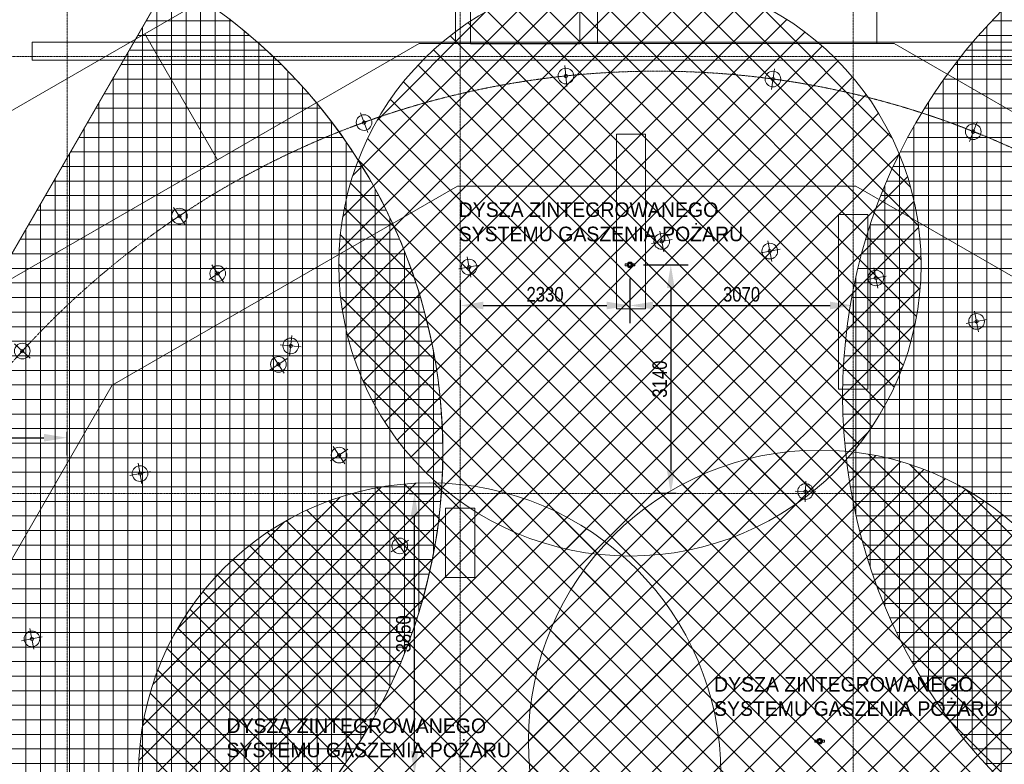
# Model space of a CAD drawing. Header units: centimetres. Extents: x -1589 to 108054, y -205274 to 31709.
# Tile 6 of 256: x 34624 to 48150, y -170280 to -160053. Entities that reach past the tile are written whole.
import ezdxf

# ---------------------------------------------------------------- set-up
doc = ezdxf.new("R2010")
doc.units = ezdxf.units.CM
doc.header["$LTSCALE"] = 0.01
doc.header["$MEASUREMENT"] = 0
doc.linetypes.add('Kropki i Kreski', pattern=[72, 36, -18, 0, -18])
for name, color, linetype in [('2_stropy.K_IR', 7, 'Continuous'), ('2_ściany wewnętrzne.ISTN', 7, 'Continuous'), ('2_ściany zewnętrzne.ISTN', 7, 'Continuous'), ('3_oświetlenie.K_IR', 7, 'Continuous'), ('4_osie.ISTN', 7, 'Continuous'), ('_WOD-KAN', 7, 'Continuous')]:
    doc.layers.add(name, color=color, linetype=linetype)
for name, color, linetype, lineweight in [('A-ANNO-DIMS', 7, 'Continuous', 30), ('A-DETL-GENF', 7, 'Continuous', 18), ('A-DETL-THIN', 7, 'Continuous', 18), ('F-SPRN', 7, 'Continuous', 18), ('P-PIPE', 7, 'Continuous', 9)]:
    doc.layers.add(name, color=color, linetype=linetype, lineweight=lineweight)
doc.styles.add('Arial Narrow', font='ARIALN.TTF', dxfattribs={"height": 200})
doc.styles.add('GENERATED_STYLE_1', font='txt')
doc.dimstyles.new('Przekątna', dxfattribs={"dimscale": 304.8, "dimtxt": 204.686195, "dimasz": 1.041667, "dimexe": 0.787402, "dimexo": 0.492126, "dimgap": 0.164042, "dimtad": 1, "dimdec": 0, "dimrnd": 10, "dimzin": 0, "dimdsep": 46, "dimtxsty": 'Arial Narrow', "dimsah": 1, "dimcen": 0.09, "dimazin": 0, "dimtfac": 1, "dimtdec": 4, "dimtix": 1, "dimtmove": 0, "dimatfit": 3, "dimfxl": 1, "dimtvp": 1, "dimtolj": 1, "dimtzin": 0, "dimarcsym": 2})
pattern_1 = [(45, (-62690.67, -200869.6), (-212.132, 212.132), []), (135, (-62690.67, -200869.6), (-212.132, -212.132), [])]

# ---------------------------------------------------------------- blocks, each defined once
blk = doc.blocks.new('VF Grate Nozzle Assembly1 - 20_ Grate Nozzle 90 Degree 2-1656473-Poziom płyty DIFFS_ RMS')
at = {"layer": 'F-SPRN', "color": 30, "true_color": 0xff8000}
blk.add_line((0, -7500), (0, 7500), dxfattribs=at)
blk.add_arc((0, 0), 7500, 270, 90, dxfattribs=at)
blk = doc.blocks.new('dysza DIFFS - dysza DIFFS-V2-Poziom płyty DIFFS_ RMS')
at = {"layer": 'F-SPRN', "color": 30, "true_color": 0xff8000}
for p, q in [((-27, 3), (-27, 0)), ((-27, 0), (-27, -3)), ((-19, 19), (-22, 16)), ((-17, 21), (-19, 19)), ((0, 27), (-3, 27)), ((3, 27), (0, 27)), ((19, 19), (17, 21)), ((22, 16), (19, 19)), ((27, 0), (27, 3)), ((27, -3), (27, 0)), ((-22, -16), (-19, -19)), ((-19, -19), (-17, -21)), ((-3, -27), (0, -27)), ((0, -27), (3, -27)), ((17, -21), (19, -19)), ((19, -19), (22, -16))]:
    blk.add_line(p, q, dxfattribs=at)
for centre, radius, start, end in [((0, 0), 37.5, 0, 180), ((0, 0), 37.5, 180, 0), ((0, 0), 33.8, 360, 180), ((0, 0), 33.8, 180, 360), ((0, 0), 26.9, 360, 180), ((-24, 3), 2.7, 105, 180), ((0, 0), 26.9, 180, 360), ((-20, 14), 2.7, 136, 196), ((0, 0), 20, 0, 180), ((0, 0), 20, 360, 180), ((0, 0), 20, 180, 0), ((0, 0), 20, 180, 360), ((-15, 19), 2.7, 61, 136), ((-15, 0), 1.01, 90, 270), ((-15, 0), 1.01, 270, 90), ((-11, 9), 1.01, 230, 50), ((-11, 9), 1.01, 50, 230), ((-3, 24), 2.7, 90, 150), ((0, 15), 1.01, 0, 180), ((0, 15), 1.01, 180, 360), ((3, 24), 2.7, 30, 90), ((11, 9), 1.01, 130, 310), ((11, 9), 1.01, 310, 130), ((15, 19), 2.7, 44, 119), ((15, 0), 1.01, 90, 270), ((15, 0), 1.01, 270, 90), ((20, 14), 2.7, 348.4907, 44), ((24, 3), 2.7, 360, 75), ((-24, -3), 2.7, 180, 255), ((-20, -14), 2.7, 164, 224), ((-15, -19), 2.7, 224, 299), ((-11, -9), 1.01, 310, 130), ((-11, -9), 1.01, 130, 310), ((-3, -24), 2.7, 210, 270), ((0, -15), 1.01, 0, 180), ((0, -15), 1.01, 180, 360), ((3, -24), 2.7, 270, 330), ((11, -9), 1.01, 50, 230), ((11, -9), 1.01, 230, 50), ((15, -19), 2.7, 241, 316), ((20, -14), 2.7, 316, 11.5093), ((24, -3), 2.7, 285, 360)]:
    blk.add_arc(centre, radius, start, end, dxfattribs=at)
blk = doc.blocks.new('Victaulic-EU-FP-FireLock EZ Rigid Coupling Style 009N1 - Standard-V3-Poziom płyty DIFFS_ RMS')
at = {"layer": 'P-PIPE', "color": 30, "lineweight": 13, "true_color": 0xff8000}
for p, q in [((108239, 30919), (108239, 30893)), ((108256, 30919), (108239, 30919)), ((108239, 30893), (108256, 30893)), ((108256, 30919), (108268, 30919)), ((108268, 30893), (108256, 30893)), ((108340, 30919), (108352, 30919)), ((108352, 30893), (108340, 30893)), ((108361, 30919), (108352, 30919)), ((108352, 30893), (108369, 30893)), ((108364, 30919), (108361, 30919)), ((108369, 30919), (108364, 30919)), ((108369, 30893), (108369, 30919))]:
    blk.add_line(p, q, dxfattribs=at)
for start, end in [(15, 180), (166.6488, 180), (180, 0), (180, 193.3512), (196.4823, 199.4712), (160.5288, 162.218), (16.4823, 19.4712), (340.5288, 343.5177), (0, 15), (0, 13.3512), (346.6488, 0)]:
    blk.add_arc((108304, 30906), 38.1, start, end, dxfattribs=at)
blk = doc.blocks.new('dysza DIFFS - dysza DIFFS-123941-Poziom płyty DIFFS_ RMS')
at = {"layer": 'F-SPRN', "color": 30, "true_color": 0xff8000}
for p, q in [((-27, 3), (-27, 0)), ((-27, 0), (-27, -3)), ((-19, 19), (-22, 16)), ((-17, 21), (-19, 19)), ((0, 27), (-3, 27)), ((3, 27), (0, 27)), ((19, 19), (17, 21)), ((22, 16), (19, 19)), ((27, 0), (27, 3)), ((27, -3), (27, 0)), ((-22, -16), (-19, -19)), ((-19, -19), (-17, -21)), ((-3, -27), (0, -27)), ((0, -27), (3, -27)), ((17, -21), (19, -19)), ((19, -19), (22, -16))]:
    blk.add_line(p, q, dxfattribs=at)
for centre, radius, start, end in [((0, 0), 37.5, 0, 180), ((0, 0), 37.5, 180, 0), ((0, 0), 33.8, 360, 180), ((0, 0), 33.8, 180, 360), ((0, 0), 26.9, 360, 180), ((-24, 3), 2.7, 105, 180), ((0, 0), 26.9, 180, 360), ((-20, 14), 2.7, 136, 196), ((0, 0), 20, 0, 180), ((0, 0), 20, 360, 180), ((0, 0), 20, 180, 0), ((0, 0), 20, 180, 360), ((-15, 19), 2.7, 61, 136), ((-15, 0), 1.01, 90, 270), ((-15, 0), 1.01, 270, 90), ((-11, 9), 1.01, 230, 50), ((-11, 9), 1.01, 50, 230), ((-3, 24), 2.7, 90, 150), ((0, 15), 1.01, 0, 180), ((0, 15), 1.01, 180, 360), ((3, 24), 2.7, 30, 90), ((11, 9), 1.01, 130, 310), ((11, 9), 1.01, 310, 130), ((15, 19), 2.7, 44, 119), ((15, 0), 1.01, 90, 270), ((15, 0), 1.01, 270, 90), ((20, 14), 2.7, 344, 44), ((24, 3), 2.7, 360, 75), ((-24, -3), 2.7, 180, 255), ((-20, -14), 2.7, 164, 224), ((-15, -19), 2.7, 224, 299), ((-11, -9), 1.01, 310, 130), ((-11, -9), 1.01, 130, 310), ((-3, -24), 2.7, 210, 270), ((0, -15), 1.01, 0, 180), ((0, -15), 1.01, 180, 360), ((3, -24), 2.7, 270, 330), ((11, -9), 1.01, 50, 230), ((11, -9), 1.01, 230, 50), ((15, -19), 2.7, 241, 316), ((20, -14), 2.7, 316, 16), ((24, -3), 2.7, 285, 360)]:
    blk.add_arc(centre, radius, start, end, dxfattribs=at)
blk = doc.blocks.new('Victaulic-EU-FP-FireLock EZ Rigid Coupling Style 009N1 - Standard-V5-Poziom płyty DIFFS_ RMS')
at = {"layer": 'P-PIPE', "color": 30, "lineweight": 13, "true_color": 0xff8000}
for p, q in [((105633, 37462), (105633, 37437)), ((105650, 37462), (105633, 37462)), ((105633, 37437), (105650, 37437)), ((105650, 37462), (105663, 37462)), ((105663, 37437), (105650, 37437)), ((105734, 37462), (105747, 37462)), ((105747, 37437), (105734, 37437)), ((105764, 37462), (105747, 37462)), ((105747, 37437), (105764, 37437)), ((105764, 37437), (105764, 37462))]:
    blk.add_line(p, q, dxfattribs=at)
for start, end in [(0, 180), (166.6488, 180), (180, 0), (180, 193.3512), (160.5288, 163.5177), (196.4823, 199.4712), (16.4823, 19.4712), (340.5288, 343.5177), (0, 13.3512), (346.6488, 0)]:
    blk.add_arc((105698, 37450), 38.1, start, end, dxfattribs=at)
blk = doc.blocks.new('*D687')
at = {"layer": 'A-ANNO-DIMS', "color": 0, "lineweight": -2}
for p, q in [((39973, -166561), (40288, -166561)), ((40048, -170098), (40048, -166878)), ((40070, -170416), (39808, -170416))]:
    blk.add_line(p, q, dxfattribs=at)
at = {"layer": 'A-ANNO-DIMS', "color": 0}
for points in [[(40101, -166878), (39995, -166878), (40048, -166561)], [(39995, -170098), (40101, -170098), (40048, -170416)]]:
    blk.add_solid(points, dxfattribs=at)
at = {"layer": 'Defpoints', "color": 0}
for p in [(39823, -166561), (40048, -166561), (40220, -170416)]:
    blk.add_point(p, dxfattribs=at)
at = {"layer": 'A-ANNO-DIMS', "color": 0, "lineweight": 5, "insert": (39896, -168488), "char_height": 200, "attachment_point": 5, "rotation": 89.9999, "style": 'Arial Narrow'}
blk.add_mtext('\\A1;3850', dxfattribs=at)
blk = doc.blocks.new('*D697')
at = {"layer": 'A-ANNO-DIMS', "color": 0, "lineweight": -2}
for p, q in [((32937, -165844), (32937, -165555)), ((33255, -165795), (34957, -165795)), ((35274, -165720), (35274, -166035))]:
    blk.add_line(p, q, dxfattribs=at)
at = {"layer": 'A-ANNO-DIMS', "color": 0}
for points in [[(33255, -165742), (33255, -165847), (32937, -165795)], [(34957, -165847), (34957, -165742), (35274, -165795)]]:
    blk.add_solid(points, dxfattribs=at)
at = {"layer": 'Defpoints', "color": 0}
for p in [(35274, -165570), (35274, -165795), (32937, -165994)]:
    blk.add_point(p, dxfattribs=at)
at = {"layer": 'A-ANNO-DIMS', "color": 0, "lineweight": 5, "insert": (34106, -165642), "char_height": 200, "attachment_point": 5, "style": 'Arial Narrow'}
blk.add_mtext('\\A1;2340', dxfattribs=at)
blk = doc.blocks.new('*D705')
at = {"layer": 'A-ANNO-DIMS', "color": 0, "lineweight": -2}
for p, q in [((43195, -163420), (43809, -163420)), ((43569, -163737), (43569, -166243)), ((43644, -166561), (43329, -166561))]:
    blk.add_line(p, q, dxfattribs=at)
at = {"layer": 'A-ANNO-DIMS', "color": 0}
for points in [[(43622, -163737), (43516, -163737), (43569, -163420)], [(43516, -166243), (43622, -166243), (43569, -166561)]]:
    blk.add_solid(points, dxfattribs=at)
at = {"layer": 'Defpoints', "color": 0}
for p in [(43045, -163420), (43569, -166561), (43794, -166561)]:
    blk.add_point(p, dxfattribs=at)
at = {"layer": 'A-ANNO-DIMS', "color": 0, "lineweight": 5, "insert": (43417, -164990), "char_height": 200, "attachment_point": 5, "rotation": 90, "style": 'Arial Narrow'}
blk.add_mtext('\\A1;3140', dxfattribs=at)
blk = doc.blocks.new('*D706')
at = {"layer": 'A-ANNO-DIMS', "color": 0, "lineweight": -2}
for p, q in [((43008, -163607), (43008, -164219)), ((40674, -163904), (40674, -164219)), ((40992, -163979), (42690, -163979))]:
    blk.add_line(p, q, dxfattribs=at)
at = {"layer": 'A-ANNO-DIMS', "color": 0}
for points in [[(40992, -163926), (40992, -164031), (40674, -163979)], [(42690, -164031), (42690, -163926), (43008, -163979)]]:
    blk.add_solid(points, dxfattribs=at)
at = {"layer": 'Defpoints', "color": 0}
for p in [(43008, -163457), (40674, -163754), (43008, -163979)]:
    blk.add_point(p, dxfattribs=at)
at = {"layer": 'A-ANNO-DIMS', "color": 0, "lineweight": 5, "insert": (41841, -163826), "char_height": 200, "attachment_point": 5, "rotation": 359.9999, "style": 'Arial Narrow'}
blk.add_mtext('\\A1;2330', dxfattribs=at)
blk = doc.blocks.new('*D707')
at = {"layer": 'A-ANNO-DIMS', "color": 0, "lineweight": -2}
for p, q in [((43008, -163607), (43008, -164219)), ((46074, -163904), (46074, -164219)), ((43325, -163979), (45757, -163979))]:
    blk.add_line(p, q, dxfattribs=at)
at = {"layer": 'A-ANNO-DIMS', "color": 0}
for points in [[(43325, -163926), (43325, -164031), (43008, -163979)], [(45757, -164031), (45757, -163926), (46074, -163979)]]:
    blk.add_solid(points, dxfattribs=at)
at = {"layer": 'Defpoints', "color": 0}
for p in [(43008, -163457), (46074, -163754), (46074, -163979)]:
    blk.add_point(p, dxfattribs=at)
at = {"layer": 'A-ANNO-DIMS', "color": 0, "lineweight": 5, "insert": (44541, -163826), "char_height": 200, "attachment_point": 5, "rotation": 359.9999, "style": 'Arial Narrow'}
blk.add_mtext('\\A1;3070', dxfattribs=at)

msp = doc.modelspace()

# ---------------------------------------------------------------- hatches: boundary and pattern name
at = {"layer": 'A-DETL-GENF', "true_color": 0x34cb9d}
h = msp.add_hatch(dxfattribs=at)
h.set_pattern_fill('FP_7', color=113, style=0, pattern_type=2)
h.set_pattern_definition([(0, (-62690.67, -200869.6), (0, 200), []), (90, (-62690.67, -200869.6), (-200, 1e-14), [])])
h.paths.add_polyline_path([(42656.57172, -186389.12222), (42804.12359, -186121.07182), (42940.61927, -185847.22605), (43065.83158, -185568.04072), (43179.55211, -185283.98049), (43281.59159, -184995.51815), (43371.78018, -184703.13383), (43449.96777, -184407.31417), (43516.02423, -184108.55152), (43569.83961, -183807.34316), (43611.32434, -183504.19041), (43640.40938, -183199.59783), (43657.04631, -182894.07241), (43661.20744, -182588.12264), (43652.88586, -182282.25776), (43632.0954, -181976.98685), (43598.87068, -181672.818), (43553.26698, -181370.25746), (43495.36023, -181069.80883), (43425.24679, -180771.97216), (43343.04336, -180477.24319), (43248.88676, -180186.11244), (43142.93371, -179899.0645), (43025.36055, -179616.5771), (42896.36297, -179339.12044), (42756.15569, -179067.15631), (42604.97205, -178801.13736), (42443.06368, -178541.50636), (42270.70008, -178288.69544), (42088.16812, -178043.12537), (41895.77161, -177805.20489), (41693.83076, -177575.32999), (41482.68171, -177353.88327), (41262.67587, -177141.23331), (41034.17943, -176937.73405), (40797.57269, -176743.72419), (40553.24948, -176559.52663), (40301.61643, -176385.44796), (40043.09237, -176221.77792), (39778.10758, -176068.78891), (39507.10311, -175926.73558), (39230.53001, -175795.85435), (38948.84862, -175676.36307), (38662.52776, -175568.46061), (38372.04399, -175472.32658), (38077.88079, -175388.12097), (37780.52776, -175315.98393), (37480.47982, -175256.03554), (37178.23638, -175208.37557), (36874.30048, -175173.08334), (36569.17799, -175150.2176), (36263.37677, -175139.8164), (35957.40578, -175141.89706), (35651.77429, -175156.45611), (35346.99099, -175183.46932), (35043.56316, -175222.89173), (34741.99583, -175274.65773), (34442.79092, -175338.68115), (34146.44644, -175414.85543), (33853.45562, -175503.0538), (33564.30611, -175603.12945), (33279.47918, -175714.91581), (32999.44888, -175838.22684), (32724.68131, -175972.85728), (32455.63379, -176118.58307), (32192.75412, -176275.16165), (31936.47983, -176442.33241), (31687.23748, -176619.81712), (31445.4419, -176807.32037), (31211.49553, -177004.53009), (30985.78776, -177211.11802), (30768.69425, -177426.74033), (30560.57633, -177651.03814), (30361.7804, -177883.63813), (30172.63734, -178124.15315), (29993.46194, -178372.18289), (29824.55244, -178627.31453), (29666.18997, -178889.12343), (42556.69319, -186331.45734)])
h.paths.add_polyline_path([(32988.24627, -173493.71959), (33294.11115, -173485.39801), (33599.38207, -173464.60757), (33903.55092, -173431.38286), (34206.11146, -173385.77918), (34506.56009, -173327.87244), (34804.39676, -173257.75901), (35099.12574, -173175.5556), (35390.25649, -173081.39901), (35677.30444, -172975.44597), (35959.79184, -172857.87283), (36237.24851, -172728.87526), (36509.21265, -172588.66799), (36775.2316, -172437.48436), (37034.86261, -172275.57601), (37287.67354, -172103.21242), (37533.24361, -171920.68047), (37771.1641, -171728.28396), (38001.03901, -171526.34313), (38222.48574, -171315.19409), (38451.45718, -171076.86191), (38638.63498, -170866.69182), (38832.64486, -170630.0851), (39016.84242, -170385.76189), (39190.9211, -170134.12885), (39354.59116, -169875.6048), (39507.58017, -169610.62002), (39649.63352, -169339.61555), (39780.51476, -169063.04246), (39900.00605, -168781.36107), (40007.90852, -168495.04022), (40104.04257, -168204.55645), (40188.2482, -167910.39325), (40260.38524, -167613.04023), (40320.33365, -167312.9923), (40367.99364, -167010.74885), (40403.28588, -166706.81295), (40426.15163, -166401.69047), (40436.55284, -166095.88924), (40434.4722, -165789.91826), (40419.91316, -165484.28677), (40392.89996, -165179.50346), (40353.47757, -164876.07563), (40301.71158, -164574.5083), (40231.15021, -164249.86842), (40161.5139, -163978.95891), (40073.31555, -163685.96808), (39973.23992, -163396.81857), (39861.45356, -163111.99163), (39738.14255, -162831.96133), (39603.51212, -162557.19375), (39457.78635, -162288.14622), (39301.20778, -162025.26655), (39134.03703, -161768.99225), (38956.55233, -161519.74989), (38769.04908, -161277.9543), (38571.83938, -161044.00792), (38365.25146, -160818.30014), (38149.62916, -160601.20662), (37925.33135, -160393.0887), (37692.73138, -160194.29276), (37452.21637, -160005.14968), (37204.18664, -159825.97428), (36949.055, -159657.06477), (36687.24611, -159498.70228), (29187.24674, -172489.0837), (29455.29713, -172636.63558), (29729.14289, -172773.13127), (30008.32822, -172898.34359), (30292.38845, -173012.06414), (30580.85078, -173114.10363), (30873.2351, -173204.29223), (31169.05476, -173282.47984), (31467.8174, -173348.53631), (31769.02576, -173402.3517), (32072.17851, -173443.83644), (32376.77108, -173472.92149), (32682.29651, -173489.55844)])
h.paths.add_polyline_path([(53378.31836, -172719.47056), (53684.26812, -172715.30947), (53989.79355, -172698.67258), (54294.38612, -172669.58758), (54597.53888, -172628.10289), (54898.74725, -172574.28755), (55197.50991, -172508.23113), (55493.32958, -172430.04358), (55785.71392, -172339.85503), (56074.17626, -172237.81559), (56358.23651, -172124.09509), (56637.42186, -171998.88282), (56911.26764, -171862.38718), (57179.31807, -171714.83534), (49679.32097, -158724.45261), (49417.51204, -158882.81505), (49162.38038, -159051.72452), (48914.35062, -159230.89988), (48673.83557, -159420.04291), (48441.23556, -159618.83881), (48216.93773, -159826.9567), (48001.31539, -160044.05018), (47794.72742, -160269.75792), (47597.51768, -160503.70427), (47410.0144, -160745.49983), (47232.52965, -160994.74216), (47065.35885, -161251.01642), (46908.78024, -161513.89607), (46763.05442, -161782.94357), (46628.42394, -162057.71113), (46505.11288, -162337.7414), (46393.32648, -162622.56832), (46293.25079, -162911.71782), (46205.05239, -163204.70863), (46128.87806, -163501.0531), (46064.8546, -163800.258), (46013.08857, -164101.82532), (45973.66612, -164405.25315), (45946.65287, -164710.03644), (45932.09378, -165015.66793), (45930.01308, -165321.63892), (45940.41424, -165627.44014), (45963.27994, -165932.56263), (45998.57213, -166236.49854), (46046.23206, -166538.74199), (46106.18041, -166838.78994), (46178.31741, -167136.14297), (46262.52298, -167430.30618), (46358.65698, -167720.78997), (46466.5594, -168007.11084), (46586.05064, -168288.79225), (46716.93183, -168565.36536), (46858.98513, -168836.36985), (47011.9741, -169101.35466), (47175.64411, -169359.87874), (47349.72275, -169611.51181), (47533.92027, -169855.83506), (47727.93011, -170092.44181), (47931.42934, -170320.93828), (48144.07927, -170540.94415), (48365.52596, -170752.09323), (48595.40083, -170954.03411), (48833.32129, -171146.43065), (49078.89133, -171328.96264), (49331.70223, -171501.32628), (49591.33321, -171663.23467), (49857.35214, -171814.41835), (50129.31625, -171954.62567), (50406.7729, -172083.62328), (50689.26028, -172201.19648), (50976.30821, -172307.14957), (51267.43894, -172401.3062), (51562.16791, -172483.50967), (51860.00456, -172553.62315), (52160.45319, -172611.52995), (52463.01372, -172657.13368), (52767.18257, -172690.35844), (53072.45348, -172711.14894)])
at = {"layer": 'A-DETL-GENF', "true_color": 0x0080ff}
h = msp.add_hatch(dxfattribs=at)
h.set_pattern_fill('FP_8', color=150, style=0, pattern_type=2)
h.set_pattern_definition(pattern_1)
h.paths.add_polyline_path([(43007.82295, -167419.79744), (43232.10474, -167413.5047), (43455.68086, -167394.64628), (43677.84784, -167363.28152), (43897.90669, -167319.50909), (44115.165, -167263.46673), (44328.9392, -167195.33076), (44538.55668, -167115.31557), (44743.35791, -167023.67291), (44942.6985, -166920.69113), (45135.95126, -166806.69424), (45322.50814, -166682.04092), (45501.78216, -166547.12337), (45673.20926, -166402.3661), (45836.25008, -166248.22457), (45990.39161, -166085.18375), (46135.14888, -165913.75665), (46270.06643, -165734.48263), (46394.71975, -165547.92575), (46508.71664, -165354.67299), (46611.69842, -165155.3324), (46703.34108, -164950.53117), (46783.35627, -164740.91369), (46851.49224, -164527.13949), (46907.5346, -164309.88118), (46951.30702, -164089.82234), (46982.67179, -163867.65535), (47001.53021, -163644.07923), (47007.82295, -163419.79744), (47001.53021, -163195.51565), (46982.67179, -162971.93954), (46951.30702, -162749.77255), (46907.5346, -162529.71371), (46851.49224, -162312.4554), (46783.35627, -162098.68119), (46703.34108, -161889.06371), (46611.69842, -161684.26249), (46508.71664, -161484.92189), (46394.71975, -161291.66914), (46270.06643, -161105.11226), (46135.14888, -160925.83824), (45990.39161, -160754.41113), (45836.25008, -160591.37032), (45673.20926, -160437.22878), (45501.78216, -160292.47151), (45322.50814, -160157.55397), (45135.95126, -160032.90065), (44942.6985, -159918.90376), (44743.35791, -159815.92197), (44538.55668, -159724.27931), (44328.9392, -159644.26412), (44115.165, -159576.12815), (43897.90669, -159520.08579), (43677.84784, -159476.31337), (43455.68086, -159444.9486), (43232.10474, -159426.09018), (43007.82295, -159419.79744), (42783.54116, -159426.09018), (42556.69319, -159445.41051), (42337.79806, -159476.31337), (42117.73921, -159520.08579), (41900.48091, -159576.12815), (41686.7067, -159644.26412), (41477.08922, -159724.27931), (41272.28799, -159815.92197), (41072.9474, -159918.90376), (40879.69464, -160032.90065), (40693.13777, -160157.55397), (40504.07518, -160300.73721), (40342.43664, -160437.22878), (40179.39583, -160591.37032), (40017.71178, -160763.34327), (39880.49702, -160925.83824), (39745.57947, -161105.11226), (39620.92615, -161291.66914), (39506.92926, -161484.92189), (39403.94748, -161684.26249), (39312.30482, -161889.06371), (39232.28963, -162098.68119), (39164.15366, -162312.4554), (39108.1113, -162529.71371), (39064.33888, -162749.77255), (39032.97411, -162971.93954), (39014.11569, -163195.51565), (39007.82295, -163419.79744), (39014.11569, -163644.07923), (39032.97411, -163867.65535), (39064.33888, -164089.82234), (39108.1113, -164309.88118), (39164.15366, -164527.13949), (39232.28963, -164740.91369), (39312.30482, -164950.53117), (39403.94748, -165155.3324), (39506.92926, -165354.67299), (39620.92615, -165547.92575), (39745.57947, -165734.48263), (39880.49702, -165913.75665), (40025.25429, -166085.18375), (40179.39583, -166248.22457), (40342.43664, -166402.3661), (40513.86374, -166547.12337), (40693.13777, -166682.04092), (40879.69464, -166806.69424), (41072.9474, -166920.69113), (41272.28799, -167023.67291), (41477.08922, -167115.31557), (41686.7067, -167195.33076), (41900.48091, -167263.46673), (42117.73921, -167319.50909), (42337.79806, -167363.28152), (42559.96505, -167394.64628), (42783.54116, -167413.5047)])
h = msp.add_hatch(dxfattribs=at)
h.set_pattern_fill('FP_8', color=150, style=0, pattern_type=2)
h.set_pattern_definition(pattern_1)
h.paths.add_polyline_path([(45613.35646, -173963.40406), (45837.63824, -173957.11132), (46061.21436, -173938.2529), (46283.38135, -173906.88813), (46503.44019, -173863.11571), (46720.6985, -173807.07335), (46934.4727, -173738.93738), (47144.09018, -173658.92219), (47348.89141, -173567.27953), (47548.232, -173464.29775), (47741.48476, -173350.30086), (47928.04164, -173225.64754), (48107.31566, -173090.72999), (48278.74277, -172945.97272), (48441.78358, -172791.83118), (48595.92511, -172628.79037), (48740.68239, -172457.36327), (48875.59993, -172278.08924), (49000.25325, -172091.53237), (49114.25014, -171898.27961), (49217.23193, -171698.93902), (49308.87459, -171494.13779), (49388.88978, -171284.52031), (49457.02574, -171070.74611), (49513.0681, -170853.4878), (49556.84053, -170633.42895), (49588.20529, -170411.26196), (49607.06372, -170187.68585), (49613.35646, -169963.40406), (49607.06372, -169739.12227), (49588.20529, -169515.54616), (49556.84053, -169293.37917), (49513.0681, -169073.32032), (49457.02574, -168856.06201), (49388.88978, -168642.28781), (49308.87459, -168432.67033), (49217.23193, -168227.8691), (49114.25014, -168028.52851), (49000.25325, -167835.27575), (48875.59993, -167648.71887), (48740.68239, -167469.44485), (48595.92511, -167298.01775), (48441.78358, -167134.97693), (48278.74277, -166980.8354), (48107.31566, -166836.07813), (47928.04164, -166701.16058), (47737.60478, -166574.21852), (47548.232, -166462.51037), (47348.89141, -166359.52859), (47144.09018, -166267.88593), (46934.4727, -166187.87074), (46720.6985, -166119.73477), (46503.44019, -166063.69241), (46283.38135, -166019.91999), (46061.21436, -165988.55522), (45837.63824, -165969.6968), (45613.35646, -165963.40406), (45389.07467, -165969.6968), (45165.49855, -165988.55522), (44943.33156, -166019.91999), (44723.27272, -166063.69241), (44506.01441, -166119.73477), (44292.24021, -166187.87074), (44082.62273, -166267.88593), (43877.8215, -166359.52859), (43678.48091, -166462.51037), (43485.22815, -166576.50726), (43298.67127, -166701.16058), (43119.39725, -166836.07813), (42947.97014, -166980.8354), (42784.92933, -167134.97693), (42630.7878, -167298.01775), (42486.03053, -167469.44485), (42351.11298, -167648.71887), (42226.45966, -167835.27575), (42112.46277, -168028.52851), (42009.48098, -168227.8691), (41917.83833, -168432.67033), (41837.82313, -168642.28781), (41769.68717, -168856.06201), (41713.64481, -169073.32032), (41669.87238, -169293.37917), (41638.50762, -169515.54616), (41619.6492, -169739.12227), (41613.35646, -169963.40406), (41619.6492, -170187.68585), (41638.50762, -170411.26196), (41669.87238, -170633.42895), (41713.64481, -170853.4878), (41769.68717, -171070.74611), (41837.82313, -171284.52031), (41917.83833, -171494.13779), (42009.48098, -171698.93902), (42112.46277, -171898.27961), (42226.45966, -172091.53237), (42351.11298, -172278.08924), (42486.03053, -172457.36327), (42630.7878, -172628.79037), (42784.92933, -172791.83118), (42947.97014, -172945.97272), (43119.39725, -173090.72999), (43298.67127, -173225.64754), (43485.22815, -173350.30086), (43678.48091, -173464.29775), (43877.8215, -173567.27953), (44082.62273, -173658.92219), (44292.24021, -173738.93738), (44506.01441, -173807.07335), (44723.27272, -173863.11571), (44943.33156, -173906.88813), (45165.49855, -173938.2529), (45389.07467, -173957.11132)])
h = msp.add_hatch(dxfattribs=at)
h.set_pattern_fill('FP_8', color=150, style=0, pattern_type=2)
h.set_pattern_definition(pattern_1)
h.paths.add_polyline_path([(40257.77346, -174415.53609), (40482.05525, -174409.24335), (40705.63137, -174390.38493), (40927.79836, -174359.02017), (41147.8572, -174315.24774), (41365.11551, -174259.20538), (41578.88971, -174191.06942), (41788.50719, -174111.05422), (41993.30842, -174019.41157), (42192.64901, -173916.42978), (42385.90177, -173802.43289), (42572.45865, -173677.77957), (42751.73267, -173542.86202), (42923.15977, -173398.10475), (43086.20059, -173243.96322), (43240.34212, -173080.92241), (43385.09939, -172909.4953), (43520.01694, -172730.22128), (43644.67026, -172543.6644), (43758.66715, -172350.41164), (43861.64893, -172151.07105), (43953.29159, -171946.26982), (44033.30678, -171736.65234), (44101.44275, -171522.87814), (44157.48511, -171305.61983), (44201.25754, -171085.56099), (44232.6223, -170863.394), (44251.48072, -170639.81788), (44257.77346, -170415.53609), (44251.48072, -170191.25431), (44232.6223, -169967.67819), (44201.25754, -169745.5112), (44157.48511, -169525.45236), (44101.44275, -169308.19405), (44033.30678, -169094.41985), (43953.29159, -168884.80236), (43861.64893, -168680.00114), (43758.66715, -168480.66055), (43644.67026, -168287.40779), (43520.01694, -168100.85091), (43385.09939, -167921.57689), (43240.34212, -167750.14978), (43086.20059, -167587.10897), (42923.15977, -167432.96743), (42751.73267, -167288.21016), (42556.69319, -167142.75847), (42385.90177, -167028.6393), (42192.64901, -166914.64241), (41993.30842, -166811.66062), (41788.50719, -166720.01796), (41578.88971, -166640.00277), (41365.11551, -166571.86681), (41147.8572, -166515.82445), (40927.79836, -166472.05202), (40705.63137, -166440.68725), (40482.05525, -166421.82883), (40257.77346, -166415.53609), (40033.49167, -166421.82883), (39809.91556, -166440.68725), (39587.74857, -166472.05202), (39367.68973, -166515.82445), (39143.05299, -166574.21852), (38936.65721, -166640.00277), (38727.03973, -166720.01796), (38522.23851, -166811.66062), (38322.89791, -166914.64241), (38129.64516, -167028.6393), (37943.08828, -167153.29262), (37763.81425, -167288.21016), (37592.38715, -167432.96743), (37429.34634, -167587.10897), (37275.2048, -167750.14978), (37130.44753, -167921.57689), (36995.52999, -168100.85091), (36870.87667, -168287.40779), (36756.87977, -168480.66055), (36653.89799, -168680.00114), (36557.00048, -168898.56862), (36482.24014, -169094.41985), (36414.10417, -169308.19405), (36358.06181, -169525.45236), (36314.28939, -169745.5112), (36282.92462, -169967.67819), (36264.0662, -170191.25431), (36257.77346, -170415.53609), (36264.0662, -170639.81788), (36282.92462, -170863.394), (36314.28939, -171085.56099), (36358.06181, -171305.61983), (36414.10417, -171522.87814), (36482.24014, -171736.65234), (36562.25533, -171946.26982), (36653.89799, -172151.07105), (36756.87977, -172350.41164), (36870.87667, -172543.6644), (36995.52999, -172730.22128), (37130.44753, -172909.4953), (37275.2048, -173080.92241), (37429.34634, -173243.96322), (37592.38715, -173398.10475), (37769.66987, -173547.26883), (37943.08828, -173677.77957), (38129.64516, -173802.43289), (38322.89791, -173916.42978), (38522.23851, -174019.41157), (38727.03973, -174111.05422), (38936.65721, -174191.06942), (39150.43142, -174259.20538), (39367.68973, -174315.24774), (39587.74857, -174359.02017), (39809.91556, -174390.38493), (40033.49167, -174409.24335)])

# ---------------------------------------------------------------- linework, layer by layer
at = {"layer": '2_stropy.K_IR', "color": 8, "linetype": 'Continuous', "lineweight": 5, "ltscale": 10, "flags": 128}
for points in [[(37342.67536, -161977.79434), (36342.87346, -160245.91098), (38733.13041, -158866.29052), (38115.93207, -157797.11924), (39245.67857, -157144.84662), (40611.62917, -157145.73618), (40611.62917, -160378.79152), (40112.38628, -160378.82945)], [(42561.71357, -160378.92158), (42561.71357, -157144.84662), (44061.71357, -157144.84662), (44061.71357, -158378.72903), (46399.38915, -158378.72903), (46399.3885, -160378.77143)], [(46399.3885, -160378.77143), (46399.38915, -158378.72903), (47172.27422, -158378.72903), (53751.28223, -162176.81603), (57549.38645, -168755.72073), (57549.38645, -172282.63176), (57549.38645, -172357.95839), (57014.11243, -172498.78397), (55549.38661, -172502.14927), (55549.38982, -169291.64724), (52287.10558, -163641.01197), (46636.26988, -160378.76217)], [(40817.25848, -160385.37805), (42317.25848, -160385.37805), (42317.25848, -159850.6941), (40817.25848, -159850.6941)], [(31199.38603, -169379.73377), (29199.38584, -169379.73377), (29199.38589, -168755.72059), (32997.46387, -162176.83121), (36342.87346, -160245.91098), (37342.67536, -161977.79434), (34461.66673, -163641.01184), (31199.38603, -169291.64734)], [(40636.48181, -182771.72891), (46112.29129, -182771.72891), (50854.48205, -180033.82354), (53376.30014, -175665.90811), (55549.38627, -175665.90811), (55549.38388, -169449.92943), (53381.13646, -169449.92948), (50854.48138, -165073.63488), (46110.81755, -162341.22821), (40637.95553, -162341.22821), (35894.29067, -165073.63437), (33156.3853, -169815.82516), (33156.38595, -175291.63499), (35894.29068, -180033.82418)]]:
    msp.add_lwpolyline(points, close=True, dxfattribs=at)
msp.add_lwpolyline([(34461.66672, -163641.01188), (40112.50234, -160378.76228), (46636.26979, -160378.76224), (52287.1056, -163641.01188), (55549.38627, -169291.64725), (55549.38388, -169449.92943), (53381.13646, -169449.92948), (50854.48138, -165073.63488), (46110.81755, -162341.22821), (40637.95553, -162341.22821), (35894.29067, -165073.63437), (33156.3853, -169815.82516)], dxfattribs=at)
at = {"layer": '2_ściany wewnętrzne.ISTN', "color": 8, "linetype": 'Continuous', "lineweight": 5, "ltscale": 10, "flags": 128}
for points in [[(45874.38766, -162727.29912), (45874.38766, -165125.93697)], [(46274.38766, -162727.29912), (45874.38766, -162727.29912)], [(46274.38766, -165125.93697), (46274.38766, -162727.29912)], [(45874.38766, -165125.93697), (46274.38766, -165125.93697)], [(40474.38766, -166760.66342), (40474.38766, -167714.42874)], [(40874.38766, -166760.66342), (40474.38766, -166760.66342)], [(40874.38766, -167714.42874), (40874.38766, -166760.66342)], [(40474.38766, -167714.42874), (40874.38766, -167714.42874)]]:
    msp.add_lwpolyline(points, dxfattribs=at)
at = {"layer": '2_ściany zewnętrzne.ISTN', "color": 8, "linetype": 'Continuous', "lineweight": 5, "ltscale": 10, "flags": 128}
for points in [[(51943.77279, -160360.1252), (34793.6724, -160360.1252)], [(34793.6724, -160360.1252), (34793.6724, -160610.1252)], [(34793.6724, -160610.1252), (51943.77279, -160610.1252)], [(42822.27582, -161625.34288), (42822.27582, -164023.98074)], [(43222.27582, -161625.34288), (42822.27582, -161625.34288)], [(43222.27582, -164023.98074), (43222.27582, -161625.34288)], [(42822.27582, -164023.98074), (43222.27582, -164023.98074)]]:
    msp.add_lwpolyline(points, dxfattribs=at)
at = {"layer": '3_oświetlenie.K_IR', "color": 8, "linetype": 'Continuous', "lineweight": 5, "ltscale": 10}
for p, q in [((42142.70658, -160969.43006), (42112.30574, -160683.34165)), ((42270.55036, -160811.18544), (41984.46195, -160841.58627)), ((44952.36613, -161011.47826), (44991.31439, -160726.42769)), ((45114.36554, -160888.42711), (44829.31498, -160849.47885)), ((39404.62968, -161601.00132), (39306.64658, -161330.50159)), ((39490.88799, -161416.75991), (39220.38827, -161514.743)), ((47670.31697, -161724.702), (47776.35073, -161457.2555)), ((47857.0571, -161643.99563), (47589.6106, -161537.96186)), ((36936.92177, -162669.95645), (36697.7313, -162829.82736)), ((36897.26199, -162869.48714), (36737.39108, -162630.29667)), ((43471.12271, -163240.47295), (43418.23185, -162957.67743)), ((43586.07504, -163072.62976), (43303.27952, -163125.52062)), ((44955.32556, -163373.24113), (44902.4347, -163090.4456)), ((45070.27789, -163205.39794), (44787.48236, -163258.2888)), ((40823.19481, -163591.63154), (40770.30394, -163308.83601)), ((37225.57976, -163619.56657), (37464.77024, -163459.69567)), ((37425.11045, -163659.22636), (37265.23955, -163420.03588)), ((40938.14714, -163423.78834), (40655.35161, -163476.67921)), ((46412.35048, -163742.16264), (46359.45962, -163459.36712)), ((46527.30281, -163574.31945), (46244.50728, -163627.21031)), ((47795.11545, -164339.23982), (47742.22459, -164056.4443)), ((47910.06778, -164171.39663), (47627.27226, -164224.28749)), ((38332.72819, -164676.00894), (38362.49929, -164389.85438)), ((34766.3239, -164701.16721), (34553.85636, -164507.18697)), ((34757.08025, -164497.94332), (34563.10001, -164710.41086)), ((38490.69102, -164547.81721), (38204.53646, -164518.04611)), ((38059.11151, -164866.65311), (38298.30199, -164706.7822)), ((38258.6422, -164906.31289), (38098.7713, -164667.12242)), ((38892.64326, -166113.73964), (39131.83374, -165953.86873)), ((39092.17395, -166153.39942), (38932.30305, -165914.20895)), ((36303.87309, -166428.30414), (36250.98223, -166145.50861)), ((36418.82543, -166260.46094), (36136.0299, -166313.35181)), ((45414.99996, -166677.49724), (45423.32771, -166389.91873)), ((45562.95309, -166537.87186), (45275.37458, -166529.54411)), ((39925.7057, -167400.48596), (39765.8348, -167161.29548)), ((39726.17501, -167360.82617), (39965.36549, -167200.95527)), ((34933.35985, -168531.0313), (34650.56432, -168583.92216)), ((34818.40752, -168698.87449), (34765.51665, -168416.07897))]:
    msp.add_line(p, q, dxfattribs=at)
at = {"layer": '3_oświetlenie.K_IR', "color": 8, "linetype": 'Kropki i Kreski', "lineweight": 5, "ltscale": 10}
msp.add_circle((43374.38799, -172560.22371), 11800, dxfattribs=at)
at = {"layer": '3_oświetlenie.K_IR', "color": 8, "linetype": 'Continuous', "lineweight": 5, "ltscale": 10}
for centre, radius in [((42127.50616, -160826.38585), 107.50002), ((42127.50616, -160826.38585), 22.97504), ((44971.84026, -160868.95298), 107.50002), ((44971.84026, -160868.95298), 22.97504), ((39355.63813, -161465.75145), 107.50002), ((39355.63813, -161465.75145), 22.97504), ((47723.33385, -161590.97875), 107.50002), ((47723.33385, -161590.97875), 22.97504), ((36817.32653, -162749.8919), 107.50002), ((36817.32653, -162749.8919), 22.97504), ((43444.67728, -163099.07519), 107.5), ((43444.67728, -163099.07519), 22.97504), ((44928.88013, -163231.84337), 107.5), ((44928.88013, -163231.84337), 22.97504), ((40796.74938, -163450.23378), 107.5), ((37345.175, -163539.63112), 107.50002), ((37345.175, -163539.63112), 22.97504), ((40796.74938, -163450.23378), 22.97504), ((46385.90505, -163600.76488), 107.5), ((46385.90505, -163600.76488), 22.97504), ((47768.67002, -164197.84206), 107.5), ((47768.67002, -164197.84206), 22.97504), ((38347.61374, -164532.93166), 107.5), ((34660.09013, -164604.17709), 107.50002), ((34660.09013, -164604.17709), 22.97504), ((38347.61374, -164532.93166), 22.97504), ((38178.70675, -164786.71765), 107.50002), ((38178.70675, -164786.71765), 22.97504), ((39012.2385, -166033.80419), 107.50002), ((39012.2385, -166033.80419), 22.97504), ((36277.42766, -166286.90638), 107.5), ((36277.42766, -166286.90638), 22.97504), ((45419.16383, -166533.70799), 107.5), ((45419.16383, -166533.70799), 22.97504), ((39845.77025, -167280.89072), 107.50002), ((39845.77025, -167280.89072), 22.97504), ((34791.96208, -168557.47673), 107.5), ((34791.96208, -168557.47673), 22.97504)]:
    msp.add_circle(centre, radius, dxfattribs=at)
at = {"layer": '4_osie.ISTN', "color": 7, "linetype": 'Kropki i Kreski', "lineweight": 0, "ltscale": 10}
for p, q in [((35274.38766, -189505.19489), (35274.38766, -152305.10066)), ((40674.38766, -189505.19489), (40674.38766, -152305.10066)), ((46074.38766, -189505.19489), (46074.38766, -152305.10066)), ((64213.19484, -160560.66342), (23489.03617, -160560.66342)), ((64213.19484, -166560.66342), (23489.03617, -166560.66342))]:
    msp.add_line(p, q, dxfattribs=at)
at = {"layer": 'A-DETL-THIN'}
msp.add_line((36687.24611, -159498.70228), (29187.24674, -172489.0837), dxfattribs=at)
for centre, radius, start, end in [((53429.31952, -165219.64397), 7500, 119.999987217, 299.999987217), ((43007.82295, -163419.79744), 4000, 0, 180), ((32937.24642, -165993.89299), 7500, 240.000002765, 60.000002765), ((43007.82295, -163419.79744), 4000, 180, 0), ((45613.35646, -169963.40406), 4000, 0, 180), ((40257.77346, -170415.53609), 4000, 0, 180), ((45613.35646, -169963.40406), 4000, 180, 0), ((50865.02155, -173942.53513), 4000, 0, 180)]:
    msp.add_arc(centre, radius, start, end, dxfattribs=at)

# ---------------------------------------------------------------- block references
at = {"layer": 'F-SPRN', "color": 30, "true_color": 0xff8000}
for p, rotation in [((53429.31952, -165219.64397), 209.9999872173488), ((32937.24642, -165993.89299), 330.00000276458)]:
    msp.add_blockref('VF Grate Nozzle Assembly1 - 20_ Grate Nozzle 90 Degree 2-1656473-Poziom płyty DIFFS_ RMS', p, dxfattribs=dict(at, rotation=rotation))
for name, p in [('dysza DIFFS - dysza DIFFS-123941-Poziom płyty DIFFS_ RMS', (43007.82295, -163419.79744)), ('dysza DIFFS - dysza DIFFS-V2-Poziom płyty DIFFS_ RMS', (45613.35646, -169963.40406))]:
    msp.add_blockref(name, p, dxfattribs=at)
at = {"layer": 'P-PIPE', "color": 30, "lineweight": 13, "true_color": 0xff8000}
for name in ['Victaulic-EU-FP-FireLock EZ Rigid Coupling Style 009N1 - Standard-V5-Poziom płyty DIFFS_ RMS', 'Victaulic-EU-FP-FireLock EZ Rigid Coupling Style 009N1 - Standard-V3-Poziom płyty DIFFS_ RMS']:
    msp.add_blockref(name, (-62690.66985, -200869.59583), dxfattribs=at)

# ---------------------------------------------------------------- texts
at = {"layer": '_WOD-KAN', "color": 7, "linetype": 'Continuous', "lineweight": 15, "char_height": 200, "attachment_point": 4, "rotation": 359.998969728, "style": 'GENERATED_STYLE_1'}
for insert in [(40655.09525, -162830.41309), (44162.63645, -169349.69), (37464.93413, -169918.68527)]:
    msp.add_mtext('\\pxql;\\A1;DYSZA ZINTEGROWANEGO \\PSYSTEMU GASZENIA POŻARU', dxfattribs=dict(at, insert=insert))

# ---------------------------------------------------------------- dimensions: what is measured, and where the dimension line sits
at = {"layer": 'A-ANNO-DIMS', "lineweight": 5}
for base, p1, p2, angle, override, picture, middle in [((43007.82228, -163978.50054), (40674.38353, -163753.99112), (43007.82295, -163457.29744), 359.999925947, {"dimpost": '<>', "dimfxl": 2352.225897}, '*D706', (41841.10296, -163826.38444)), ((46074.38324, -163978.50451), (43007.82295, -163457.29744), (46074.38353, -163753.9981), 359.999925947, {"dimpost": '<>', "dimfxl": 3080.880567}, '*D707', (44541.10296, -163826.38793)), ((43569.34821, -166560.67414), (43045.32295, -163419.79744), (43793.85244, -166560.67414), 90, {"dimpost": '<>', "dimfxl": 3228.839237}, '*D705', (43417.23362, -164990.23579)), ((40047.63552, -166560.66959), (40220.27346, -170415.53609), (39823.12912, -166560.6693), 89.999925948, {"dimpost": '<>', "dimfxl": 3875.270526}, '*D687', (39895.51843, -168488.10253))]:
    dim = msp.add_linear_dim(base=base, p1=p1, p2=p2, angle=angle, dimstyle='Przekątna', override=override, dxfattribs=at)
    dim.commit()
    dim.dimension.update_dxf_attribs({"geometry": picture, "text_midpoint": middle})
dim = msp.add_linear_dim(base=(35274.38089, -165794.57492), p1=(32937.24642, -165993.89299), p2=(35274.38089, -165570.07142), dimstyle='Przekątna', override={"dimpost": '<>', "dimfxl": 2375.25204}, dxfattribs=at)
dim.commit()
dim.dimension.update_dxf_attribs({"geometry": '*D697', "text_midpoint": (34105.81366, -165642.46032)})

doc.saveas('drawing.dxf')
